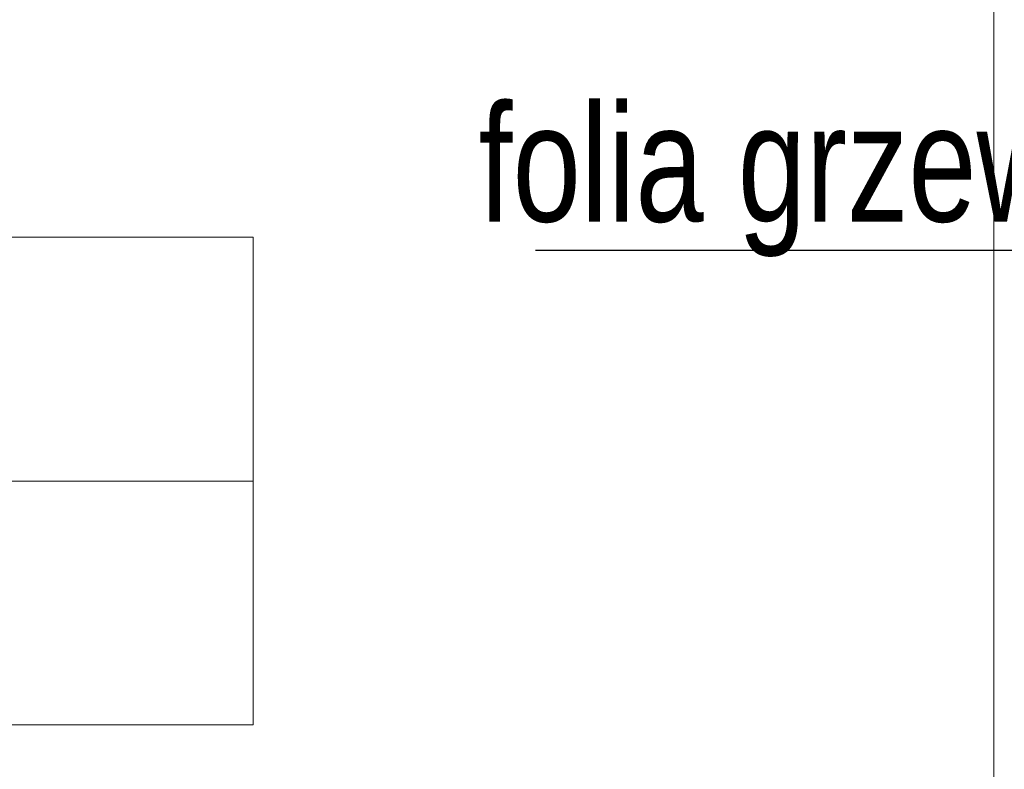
# Model space of a CAD drawing. Header units: inches. Extents: x 67073 to 287261, y -76160 to 48412.
# Tile 58 of 117: x 83685 to 83786, y -41735 to -41658. Entities that reach past the tile are written whole.
import ezdxf

# ---------------------------------------------------------------- set-up
doc = ezdxf.new("R2010")
doc.units = ezdxf.units.IN
doc.header["$MEASUREMENT"] = 0
doc.layers.add('## 04 grzejniki opis', color=102, linetype='Continuous')
doc.layers.add('p--opisy pomieszczeń', color=31, linetype='Continuous', lineweight=0)
doc.layers.add('p--płyta GK', color=2, linetype='Continuous', lineweight=0)
doc.styles.get("Standard").update_dxf_attribs({"font": 'ARIAL.TTF', "width": 0.75})

msp = doc.modelspace()

# ---------------------------------------------------------------- linework, layer by layer
at = {"layer": '## 04 grzejniki opis'}
msp.add_line((83737.872, -41681.472), (83879.28, -41681.472), dxfattribs=at)
at = {"layer": 'p--opisy pomieszczeń', "color": 0}
msp.add_line((83708.986, -41705.134), (83538.986, -41705.134), dxfattribs=at)
msp.add_lwpolyline([(83538.986, -41730.134), (83708.986, -41730.134), (83708.986, -41680.134), (83538.986, -41680.134)], close=True, dxfattribs=at)
at = {"layer": 'p--płyta GK', "color": 0, "ltscale": 35}
msp.add_line((83784.835, -41838.173), (83784.835, -41607.473), dxfattribs=at)

# ---------------------------------------------------------------- texts
at = {"layer": '## 04 grzejniki opis', "insert": (83868.992, -41666.547), "char_height": 12, "attachment_point": 3}
msp.add_mtext('folia grzewcza 220W/m2\\PP= 2,0m2', dxfattribs=at)

doc.saveas('drawing.dxf')
